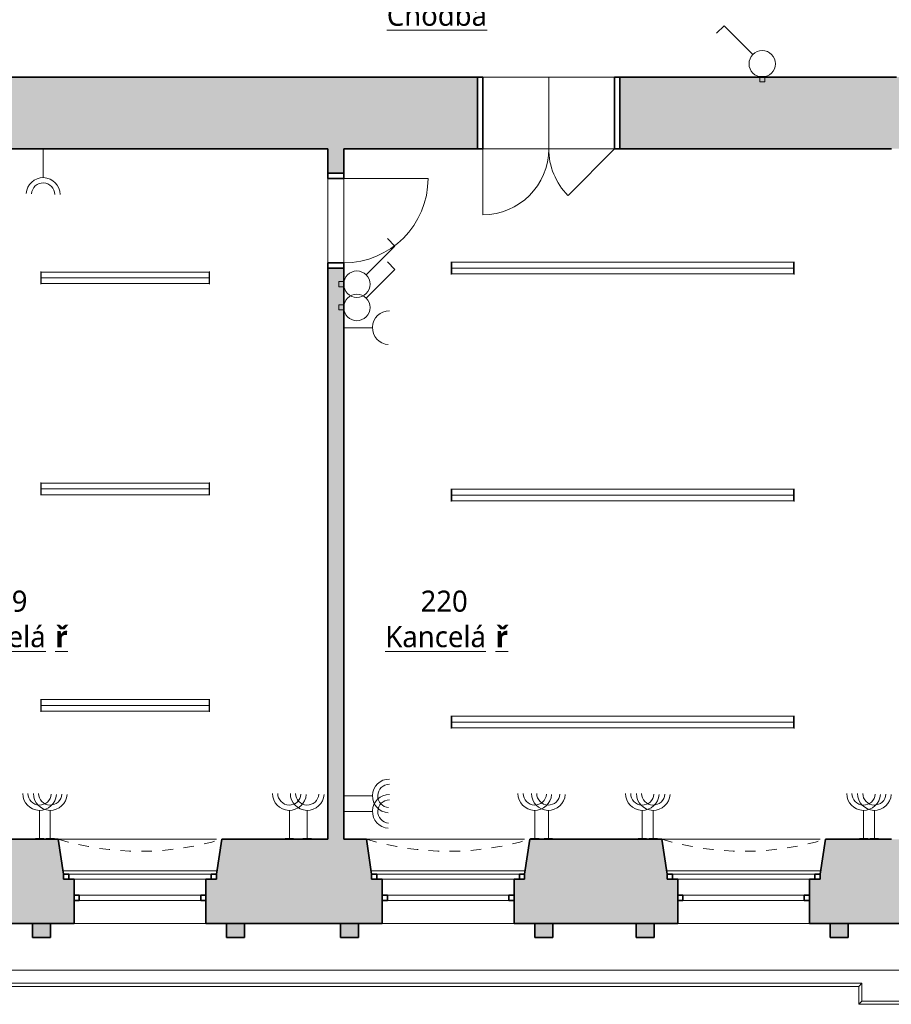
# Model space of a CAD drawing. Header units: metres. Extents: x -0.2 to 46.8, y -4.9 to 28.
# Tile 12 of 15: x 25.6 to 33.9, y -0.4 to 8.9. Entities that reach past the tile are written whole.
import ezdxf

# ---------------------------------------------------------------- set-up
doc = ezdxf.new("R2010")
doc.units = ezdxf.units.M
doc.linetypes.add('AV - Cerch_ 1 tecka 4mm', pattern=[0.006, 0.004, -0.001, 0, -0.001])
doc.layers.add('AV-MISTNOSTI', color=5, linetype='Continuous', lineweight=5, true_color=0x0000ff)
doc.layers.add('AV-TEXTY', color=5, linetype='Continuous', lineweight=13, true_color=0x0000ff)
doc.layers.add('AV-SRAFY', color=7, linetype='Continuous', lineweight=35)
doc.layers.add('AV-STAVBA', color=7, linetype='Continuous', lineweight=18)
doc.styles.add('Trebuchet MS_B', font='trebuc.ttf', dxfattribs={"height": 0.2})

# ---------------------------------------------------------------- blocks, each defined once
blk = doc.blocks.new('DO_2-L_Obl__členěné_222 - 1250x2700_zdobné-986614-2NP')
at = {"layer": 'AV-STAVBA', "color": 254, "true_color": 0xcccccc}
for p, q in [((0.625, 0.835), (0.625, 0.21)), ((-0.625, 0.21), (-0.1831, 0.6519)), ((-0.625, 0.21), (0.625, 0.21)), ((-0.625, -0.47), (-0.625, 0.21)), ((0, 0.21), (0, -0.47)), ((0.625, -0.47), (0.625, 0.21)), ((-0.675, -0.47), (-0.625, -0.47)), ((-0.625, -0.47), (0.625, -0.47)), ((0.625, -0.47), (0.675, -0.47))]:
    blk.add_line(p, q, dxfattribs=at)
at = {"layer": 'AV-STAVBA', "color": 254, "lineweight": 35, "true_color": 0xcccccc}
for p, q in [((-0.625, 0.21), (-0.675, 0.21)), ((-0.675, 0.21), (-0.675, -0.47)), ((-0.625, -0.47), (-0.625, 0.21)), ((0.675, 0.21), (0.625, 0.21)), ((0.625, 0.21), (0.625, -0.47)), ((0.675, -0.47), (0.675, 0.21)), ((-0.675, -0.47), (-0.625, -0.47)), ((0.625, -0.47), (0.675, -0.47))]:
    blk.add_line(p, q, dxfattribs=at)
at = {"layer": 'AV-STAVBA', "color": 254, "linetype": 'AV - Cerch_ 1 tecka 4mm', "true_color": 0xcccccc}
for p, q in [((-0.625, 0.21), (0.625, 0.21)), ((-0.675, -0.47), (0.675, -0.47)), ((-0.625, -0.47), (0.625, -0.47))]:
    blk.add_line(p, q, dxfattribs=at)
at = {"layer": 'AV-STAVBA', "color": 254, "true_color": 0xcccccc}
for centre, start, end in [((0.625, 0.21), 90, 180), ((-0.625, 0.21), 360, 45)]:
    blk.add_arc(centre, 0.625, start, end, dxfattribs=at)
blk = doc.blocks.new('WI_2-2_dvojité_bez středního sloupku - 1250x2600-1216050-2NP')
at = {"layer": 'AV-STAVBA', "color": 254, "linetype": 'AV - Cerch_ 1 tecka 4mm', "lineweight": 13, "true_color": 0xcccccc}
for p, q in [((0.725, 0.4), (-0.725, 0.4)), ((-0.725, 0.4), (0.725, 0.4)), ((0.625, 0.4), (-0.625, 0.4)), ((0.725, -0.4), (-0.725, -0.4)), ((0.625, -0.4), (-0.625, -0.4)), ((-0.625, -0.4), (0.625, -0.4))]:
    blk.add_line(p, q, dxfattribs=at)
at = {"layer": 'AV-STAVBA', "color": 254, "lineweight": 35, "true_color": 0xcccccc}
for p, q in [((-0.675, 0.07), (-0.725, 0.07)), ((-0.725, 0.07), (-0.725, 0.02)), ((-0.725, 0.02), (-0.675, 0.02)), ((-0.675, 0.02), (-0.675, 0.07)), ((0.725, 0.07), (0.675, 0.07)), ((0.675, 0.07), (0.675, 0.02)), ((0.675, 0.02), (0.725, 0.02)), ((0.725, 0.02), (0.725, 0.07)), ((-0.625, -0.18), (-0.625, -0.13)), ((-0.625, -0.13), (-0.575, -0.13)), ((-0.575, -0.18), (-0.625, -0.18)), ((-0.575, -0.13), (-0.575, -0.18)), ((0.575, -0.18), (0.575, -0.13)), ((0.575, -0.13), (0.625, -0.13)), ((0.625, -0.18), (0.575, -0.18)), ((0.625, -0.13), (0.625, -0.18))]:
    blk.add_line(p, q, dxfattribs=at)
at = {"layer": 'AV-STAVBA', "color": 254, "true_color": 0xcccccc}
for p, q in [((-0.725, 0.02), (-0.725, 0.07)), ((-0.725, 0.07), (0.725, 0.07)), ((-0.725, 0.02), (0.725, 0.02)), ((-0.675, 0.07), (0.031, 0.07)), ((-0.675, 0.02), (-0.675, 0.07)), ((0.031, 0.02), (-0.625, 0.02)), ((0.031, 0.07), (0.675, 0.07)), ((0.625, 0.02), (0.031, 0.02)), ((0.675, 0.02), (0.675, 0.07)), ((0.725, 0.02), (0.725, 0.07)), ((-0.625, -0.13), (-0.625, -0.18)), ((-0.625, -0.13), (0.625, -0.13)), ((-0.625, -0.18), (0.625, -0.18)), ((0.031, -0.13), (-0.575, -0.13)), ((-0.575, -0.13), (-0.575, -0.18)), ((-0.575, -0.18), (0.031, -0.18)), ((0.575, -0.13), (0.031, -0.13)), ((0.031, -0.18), (0.575, -0.18)), ((0.575, -0.13), (0.575, -0.18)), ((0.625, -0.13), (0.625, -0.18))]:
    blk.add_line(p, q, dxfattribs=at)
blk = doc.blocks.new('GM_Nika se zkoseným ostěním a klenutým nadpražím - 1450x2700-1216438-2NP')
at = {"layer": 'AV-STAVBA', "color": 254, "linetype": 'AV - Cerch_ 1 tecka 4mm', "lineweight": 13, "true_color": 0xcccccc}
for p, q in [((0.725, 0.4), (-0.725, 0.4)), ((0.775, -0.4), (-0.775, -0.4))]:
    blk.add_line(p, q, dxfattribs=at)
blk.add_arc((0, -2.9635), 2.6781, 73.17907, 106.82093, dxfattribs=at)
blk = doc.blocks.new('GM_Nika_zkosené ostění - v900-1216957-2NP')
at = {"layer": 'AV-STAVBA', "color": 254, "linetype": 'AV - Cerch_ 1 tecka 4mm', "lineweight": 13, "true_color": 0xcccccc}
blk.add_line((-0.65, 0.4), (0.9, 0.4), dxfattribs=at)
blk = doc.blocks.new('DO_1-P_Ocel_ - 800x1970_150-V2-2NP')
at = {"layer": 'AV-STAVBA', "color": 254, "true_color": 0xcccccc}
for p, q in [((-0.4, 0.875), (-0.4, 0.075)), ((-0.4, 0.075), (0.4, 0.075)), ((-0.4, -0.075), (0.4, -0.075))]:
    blk.add_line(p, q, dxfattribs=at)
at = {"layer": 'AV-STAVBA', "color": 254, "linetype": 'AV - Cerch_ 1 tecka 4mm', "true_color": 0xcccccc}
for p, q in [((-0.45, 0.075), (0.45, 0.075)), ((-0.4, 0.075), (0.4, 0.075)), ((-0.45, -0.075), (0.45, -0.075)), ((-0.4, -0.075), (0.4, -0.075))]:
    blk.add_line(p, q, dxfattribs=at)
at = {"layer": 'AV-STAVBA', "color": 254, "lineweight": 35, "true_color": 0xcccccc}
for p, q in [((-0.4, 0.075), (-0.45, 0.075)), ((-0.45, 0.075), (-0.45, -0.075)), ((-0.4, -0.075), (-0.4, 0.075)), ((0.45, 0.075), (0.4, 0.075)), ((0.4, 0.075), (0.4, -0.075)), ((0.45, -0.075), (0.45, 0.075)), ((-0.45, -0.075), (-0.4, -0.075)), ((0.4, -0.075), (0.45, -0.075))]:
    blk.add_line(p, q, dxfattribs=at)
at = {"layer": 'AV-STAVBA', "color": 254, "true_color": 0xcccccc}
blk.add_arc((-0.4, 0.075), 0.8, 0, 90, dxfattribs=at)
blk = doc.blocks.new('Římsa nad 1NP - Římsa nad 1NP-1582674-2NP')
at = {"layer": 'AV-STAVBA', "color": 254, "true_color": 0xcccccc}
for p, q in [((22.6548, -0.2068), (33.5741, -0.2068)), ((33.5449, -0.2359), (22.684, -0.2359)), ((33.5449, -0.2359), (33.5741, -0.2068)), ((33.5449, -0.4059), (33.5449, -0.2359)), ((33.5741, -0.2068), (33.5741, -0.3768)), ((33.5741, -0.3768), (33.5449, -0.4059)), ((39.679, -0.4059), (33.5449, -0.4059)), ((33.5741, -0.3768), (39.6498, -0.3768))]:
    blk.add_line(p, q, dxfattribs=at)
blk = doc.blocks.new('Tympanon a šambrána 2NP5 - Tympanon a šambrána 2NP-1609982-2NP')
at = {"layer": 'AV-STAVBA', "true_color": 0xcccccc}
for points in [[(6.0054, 0.2282), (6.0054, 0.3582), (5.8353, 0.3582), (5.8353, 0.2282), (5.9867, 0.2282)], [(7.8454, 0.2282), (7.8454, 0.3582), (7.6753, 0.3582), (7.6753, 0.2282), (7.7658, 0.2282)]]:
    blk.add_hatch(color=254, dxfattribs=at).paths.add_polyline_path(points)
at = {"layer": 'AV-STAVBA', "color": 254, "lineweight": 35, "true_color": 0xcccccc}
for p, q in [((6.0054, 0.3582), (5.8353, 0.3582)), ((5.8353, 0.3582), (5.8353, 0.2282)), ((6.0054, 0.2282), (6.0054, 0.3582)), ((7.8454, 0.3582), (7.6753, 0.3582)), ((7.6753, 0.3582), (7.6753, 0.2282)), ((7.8454, 0.2282), (7.8454, 0.3582)), ((5.8353, 0.2282), (6.0054, 0.2282)), ((7.6753, 0.2282), (7.8454, 0.2282))]:
    blk.add_line(p, q, dxfattribs=at)
blk = doc.blocks.new('Tympanon a šambrána 2NP6 - Tympanon a šambrána 2NP-1610147-2NP')
at = {"layer": 'AV-STAVBA', "true_color": 0xcccccc}
for points in [[(6.0054, 0.2282), (6.0054, 0.3582), (5.8353, 0.3582), (5.8353, 0.2282), (5.9895, 0.2282)], [(7.6753, 0.2282), (7.8454, 0.2282), (7.8454, 0.3582), (7.6753, 0.3582), (7.6753, 0.2362)]]:
    blk.add_hatch(color=254, dxfattribs=at).paths.add_polyline_path(points)
at = {"layer": 'AV-STAVBA', "color": 254, "lineweight": 35, "true_color": 0xcccccc}
for p, q in [((6.0054, 0.3582), (5.8353, 0.3582)), ((5.8353, 0.3582), (5.8353, 0.2282)), ((6.0054, 0.2282), (6.0054, 0.3582)), ((7.8454, 0.3582), (7.6753, 0.3582)), ((7.6753, 0.3582), (7.6753, 0.2282)), ((7.8454, 0.2282), (7.8454, 0.3582)), ((5.8353, 0.2282), (6.0054, 0.2282)), ((7.6753, 0.2282), (7.8454, 0.2282))]:
    blk.add_line(p, q, dxfattribs=at)
blk = doc.blocks.new('Tympanon a šambrána 2NP7 - Tympanon a šambrána 2NP-1610312-2NP')
at = {"layer": 'AV-STAVBA', "true_color": 0xcccccc}
for points in [[(6.0054, 0.2282), (6.0054, 0.3582), (5.8353, 0.3582), (5.8353, 0.2282), (5.9853, 0.2282)], [(7.6753, 0.2282), (7.8454, 0.2282), (7.8454, 0.3582), (7.6753, 0.3582), (7.6753, 0.2362)]]:
    blk.add_hatch(color=254, dxfattribs=at).paths.add_polyline_path(points)
at = {"layer": 'AV-STAVBA', "color": 254, "lineweight": 35, "true_color": 0xcccccc}
for p, q in [((6.0054, 0.3582), (5.8353, 0.3582)), ((5.8353, 0.3582), (5.8353, 0.2282)), ((6.0054, 0.2282), (6.0054, 0.3582)), ((7.8454, 0.3582), (7.6753, 0.3582)), ((7.6753, 0.3582), (7.6753, 0.2282)), ((7.8454, 0.2282), (7.8454, 0.3582)), ((5.8353, 0.2282), (6.0054, 0.2282)), ((7.6753, 0.2282), (7.8454, 0.2282))]:
    blk.add_line(p, q, dxfattribs=at)
blk = doc.blocks.new('D0089 - 1514 - OÚPSŘ_Benešova_rvt-1-2NP')
at = {"layer": 'AV-SRAFY', "lineweight": 18, "true_color": 0xcccccc}
h = blk.add_hatch(color=254, dxfattribs=at)
h.paths.add_polyline_path([(33.8548, 7.6982), (34.5474, 7.6982), (34.5474, 8.3782), (31.2824, 8.3782), (31.2824, 7.6982), (32.2206, 7.6982)])
h.paths.add_polyline_path([(39.2348, 7.6982), (39.2348, 8.3782), (35.9474, 8.3782), (35.9474, 7.6982), (36.2872, 7.6982)])
h.paths.add_polyline_path([(19.0448, 7.6982), (19.0448, 8.3782), (17.7648, 8.3782), (17.7648, 7.6982), (18.0686, 7.6982), (18.0686, 7.8732), (18.7186, 7.8732), (18.7186, 7.6982)])
h.paths.add_polyline_path([(20.4448, 7.6982), (22.9848, 7.6982), (22.9848, 8.3782), (20.4448, 8.3782)])
h.paths.add_polyline_path([(24.2848, 7.6982), (29.9324, 7.6982), (29.9324, 8.3782), (24.2848, 8.3782)])
h = blk.add_hatch(color=254, dxfattribs=at)
h.paths.add_polyline_path([(28.6648, 1.1582), (28.6648, 6.5682), (28.5148, 6.5682), (28.5148, 1.1582)])
h.paths.add_polyline_path([(28.6648, 7.4682), (28.6648, 7.6982), (28.5148, 7.6982), (28.5148, 7.4682)])
h = blk.add_hatch(color=254, dxfattribs=at)
h.paths.add_polyline_path([(5.4448, 0.3582), (6.2299, 0.3582), (6.2299, 0.7782), (6.1299, 0.7782), (6.1299, 0.8282), (6.0799, 1.1582), (5.4448, 1.1582), (5.4448, 0.4167)])
h.paths.add_polyline_path([(19.8741, 0.3582), (19.8741, 0.7582), (19.8491, 0.7582), (19.8491, 0.8082), (19.5848, 0.8082), (19.5848, 0.7582), (19.5598, 0.7582), (19.5598, 0.3582)])
h.paths.add_polyline_path([(20.9241, 0.3582), (23.1598, 0.3582), (23.1598, 0.7782), (23.0598, 0.7782), (23.0598, 0.8282), (23.0098, 1.1582), (21.0448, 1.1582), (20.9948, 0.8082), (20.9491, 0.8082), (20.9491, 0.7582), (20.9241, 0.7582), (20.9241, 0.5882)])
h.paths.add_polyline_path([(33.9791, 0.3582), (33.9791, 1.1582), (33.2298, 1.1582), (33.1798, 0.8282), (33.1798, 0.7782), (33.0798, 0.7782), (33.0798, 0.3582), (33.7456, 0.3582)])
h.paths.add_polyline_path([(7.4799, 0.3582), (9.1599, 0.3582), (9.1599, 0.7782), (9.0599, 0.7782), (9.0599, 0.8282), (9.0099, 1.1582), (7.6299, 1.1582), (7.5799, 0.8282), (7.5799, 0.7782), (7.4799, 0.7782), (7.4799, 0.4167)])
h.paths.add_polyline_path([(18.5098, 0.3582), (18.5098, 0.7582), (18.4848, 0.7582), (18.4848, 0.8082), (18.4148, 0.8082), (18.3648, 1.1582), (16.3998, 1.1582), (16.3498, 0.8282), (16.3498, 0.7782), (16.2498, 0.7782), (16.2498, 0.3582), (18.4018, 0.3582)])
h.paths.add_polyline_path([(31.8298, 0.3582), (31.8298, 0.7782), (31.7298, 0.7782), (31.7298, 0.8282), (31.6798, 1.1582), (30.4298, 1.1582), (30.3798, 0.8282), (30.3798, 0.7782), (30.2798, 0.7782), (30.2798, 0.3582), (31.7123, 0.3582)])
h.paths.add_polyline_path([(24.4098, 0.3582), (26.1098, 0.3582), (26.1098, 0.7782), (26.0098, 0.7782), (26.0098, 0.8282), (25.9598, 1.1582), (24.5598, 1.1582), (24.5098, 0.8282), (24.5098, 0.7782), (24.4098, 0.7782), (24.4098, 0.4167)])
h.paths.add_polyline_path([(10.4099, 0.3582), (12.0998, 0.3582), (12.0998, 0.7782), (11.9998, 0.7782), (11.9998, 0.8282), (11.9498, 1.1582), (10.5599, 1.1582), (10.5099, 0.8282), (10.5099, 0.7782), (10.4099, 0.7782), (10.4099, 0.4167)])
h.paths.add_polyline_path([(14.9998, 0.3582), (14.9998, 0.7782), (14.8998, 0.7782), (14.8998, 0.8282), (14.8498, 1.1582), (13.4998, 1.1582), (13.4498, 0.8282), (13.4498, 0.7782), (13.3498, 0.7782), (13.3498, 0.3582), (14.9378, 0.3582)])
h.paths.add_polyline_path([(29.0298, 0.3582), (29.0298, 0.7782), (28.9298, 0.7782), (28.9298, 0.8282), (28.8798, 1.1582), (27.5098, 1.1582), (27.4598, 0.8282), (27.4598, 0.7782), (27.3598, 0.7782), (27.3598, 0.3582), (28.9166, 0.3582)])
at = {"layer": 'AV-STAVBA', "color": 254, "lineweight": 35, "true_color": 0xcccccc}
for p, q in [((29.9324, 8.3782), (25.2859, 8.3782)), ((29.9324, 7.6982), (29.9324, 8.3782)), ((33.9048, 8.3782), (31.2824, 8.3782)), ((31.2824, 8.3782), (31.2824, 7.6982)), ((24.2848, 7.6982), (28.5148, 7.6982)), ((28.5148, 7.6982), (28.5148, 7.4682)), ((28.6648, 7.6982), (29.9324, 7.6982)), ((28.6648, 7.4682), (28.6648, 7.6982)), ((31.2824, 7.6982), (33.8548, 7.6982)), ((28.5148, 7.4682), (28.6648, 7.4682)), ((28.6648, 6.5682), (28.5148, 6.5682)), ((28.5148, 6.5682), (28.5148, 1.1582)), ((28.6648, 1.1582), (28.6648, 6.5682)), ((25.9598, 1.1582), (24.5598, 1.1582)), ((26.0098, 0.8282), (25.9598, 1.1582)), ((27.5098, 1.1582), (27.4598, 0.8282)), ((28.5148, 1.1582), (27.5098, 1.1582)), ((28.8798, 1.1582), (28.6648, 1.1582)), ((28.9298, 0.8282), (28.8798, 1.1582)), ((30.4298, 1.1582), (30.3798, 0.8282)), ((31.6798, 1.1582), (30.4298, 1.1582)), ((31.7298, 0.8282), (31.6798, 1.1582)), ((33.2298, 1.1582), (33.1798, 0.8282)), ((33.8548, 1.1582), (33.2298, 1.1582)), ((26.1098, 0.7782), (26.0598, 0.7782)), ((26.1098, 0.6282), (26.1098, 0.7782)), ((27.4098, 0.7782), (27.3598, 0.7782)), ((27.3598, 0.7782), (27.3598, 0.6282)), ((29.0298, 0.7782), (28.9798, 0.7782)), ((29.0298, 0.6282), (29.0298, 0.7782)), ((30.3298, 0.7782), (30.2798, 0.7782)), ((30.2798, 0.7782), (30.2798, 0.6282)), ((31.8298, 0.7782), (31.7798, 0.7782)), ((31.8298, 0.6282), (31.8298, 0.7782)), ((33.1298, 0.7782), (33.0798, 0.7782)), ((33.0798, 0.7782), (33.0798, 0.6282)), ((26.1098, 0.3582), (26.1098, 0.5782)), ((27.3598, 0.5782), (27.3598, 0.3582)), ((29.0298, 0.3582), (29.0298, 0.5782)), ((30.2798, 0.5782), (30.2798, 0.3582)), ((31.8298, 0.3582), (31.8298, 0.5782)), ((33.0798, 0.5782), (33.0798, 0.3582)), ((24.4098, 0.3582), (26.1098, 0.3582)), ((27.3598, 0.3582), (29.0298, 0.3582)), ((30.2798, 0.3582), (31.8298, 0.3582)), ((33.0798, 0.3582), (33.9791, 0.3582))]:
    blk.add_line(p, q, dxfattribs=at)
at = {"layer": 'AV-STAVBA', "color": 254, "true_color": 0xcccccc}
for p, q in [((31.2324, 7.6982), (29.9824, 7.6982)), ((28.5148, 6.6182), (28.5148, 7.4182)), ((28.6648, 7.4182), (28.6648, 6.6182)), ((26.0053, 0.8582), (27.4644, 0.8582)), ((30.3844, 0.8582), (28.9253, 0.8582)), ((31.7253, 0.8582), (33.1844, 0.8582)), ((27.3598, 0.7782), (26.1098, 0.7782)), ((30.2798, 0.7782), (29.0298, 0.7782)), ((33.0798, 0.7782), (31.8298, 0.7782)), ((27.3598, 0.3582), (26.1098, 0.3582)), ((30.2798, 0.3582), (29.0298, 0.3582)), ((33.0798, 0.3582), (31.8298, 0.3582)), ((22.3322, -0.082), (34.6991, -0.082))]:
    blk.add_line(p, q, dxfattribs=at)
at = {"layer": 'AV-STAVBA', "color": 254, "lineweight": 18, "true_color": 0xcccccc}
for name, p, rotation in [('DO_2-L_Obl__členěné_222 - 1250x2700_zdobné-986614-2NP', (30.6074, 7.9082), 180), ('DO_1-P_Ocel_ - 800x1970_150-V2-2NP', (28.5898, 7.0182), 269.9999999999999), ('GM_Nika se zkoseným ostěním a klenutým nadpražím - 1450x2700-1216438-2NP', (26.7348, 0.7582), 180), ('GM_Nika se zkoseným ostěním a klenutým nadpražím - 1450x2700-1216438-2NP', (29.6548, 0.7582), 180), ('GM_Nika se zkoseným ostěním a klenutým nadpražím - 1450x2700-1216438-2NP', (32.4548, 0.7582), 180)]:
    blk.add_blockref(name, p, dxfattribs=dict(at, rotation=rotation))
for name, p in [('GM_Nika_zkosené ostění - v900-1216957-2NP', (26.6098, 0.7582)), ('WI_2-2_dvojité_bez středního sloupku - 1250x2600-1216050-2NP', (26.7348, 0.7582)), ('GM_Nika_zkosené ostění - v900-1216957-2NP', (29.5298, 0.7582)), ('WI_2-2_dvojité_bez středního sloupku - 1250x2600-1216050-2NP', (29.6548, 0.7582)), ('GM_Nika_zkosené ostění - v900-1216957-2NP', (32.3298, 0.7582)), ('WI_2-2_dvojité_bez středního sloupku - 1250x2600-1216050-2NP', (32.4548, 0.7582)), ('Římsa nad 1NP - Římsa nad 1NP-1582674-2NP', (0, 0)), ('Tympanon a šambrána 2NP5 - Tympanon a šambrána 2NP-1609982-2NP', (19.88, 0)), ('Tympanon a šambrána 2NP6 - Tympanon a šambrána 2NP-1610147-2NP', (22.8, 0)), ('Tympanon a šambrána 2NP7 - Tympanon a šambrána 2NP-1610312-2NP', (25.6, 0))]:
    blk.add_blockref(name, p, dxfattribs=at)
blk = doc.blocks.new('EF_Vypínač - Jednoklapka-835338-2NP')
at = {"layer": 'AV-STAVBA'}
for p, q in [((1.9098, 25.0188), (1.9098, 25.0988)), ((1.9098, 25.0988), (1.9148, 25.0988)), ((1.9148, 25.0988), (1.9148, 25.0188)), ((1.9098, 25.0888), (1.9098, 25.0288)), ((1.9098, 25.0288), (1.9098, 25.0888)), ((1.9148, 25.0188), (1.9098, 25.0188)), ((1.9148, 25.0828), (1.9598, 25.0828)), ((1.9598, 25.0348), (1.9148, 25.0348)), ((1.9598, 25.0828), (1.9598, 25.0348))]:
    blk.add_line(p, q, dxfattribs=at)
blk = doc.blocks.new('EF_Zásuvka - Jednozásuvka-V7-2NP')
at = {"layer": 'AV-STAVBA'}
for p, q in [((5.4998, 25.9006), (5.4998, 25.9806)), ((5.4998, 25.9806), (5.5048, 25.9806)), ((5.4998, 25.9106), (5.4998, 25.9706)), ((5.4998, 25.9706), (5.4998, 25.9106)), ((5.4998, 25.9106), (5.4998, 25.9706)), ((5.4998, 25.9656), (5.4998, 25.9156)), ((5.4998, 25.9586), (5.4998, 25.9206)), ((5.4998, 25.9586), (5.4998, 25.9206)), ((5.4998, 25.9518), (5.4998, 25.9481)), ((5.4998, 25.9518), (5.4998, 25.9481)), ((5.4998, 25.9418), (5.4998, 25.9381)), ((5.4998, 25.9418), (5.4998, 25.9381)), ((5.4998, 25.9281), (5.4998, 25.9318)), ((5.4998, 25.9281), (5.4998, 25.9318)), ((5.5048, 25.9006), (5.4998, 25.9006))]:
    blk.add_line(p, q, dxfattribs=at)
blk = doc.blocks.new('EF_Zásuvka - Dvojzásuvka-840806-2NP')
at = {"layer": 'AV-STAVBA'}
for p, q in [((5.02, 0.8332), (5.1, 0.8332)), ((5.02, 0.8282), (5.02, 0.8332)), ((5.03, 0.8332), (5.09, 0.8332)), ((5.09, 0.8332), (5.03, 0.8332)), ((5.03, 0.8332), (5.09, 0.8332)), ((5.09, 0.8332), (5.03, 0.8332)), ((5.085, 0.8332), (5.035, 0.8332)), ((5.085, 0.8332), (5.035, 0.8332)), ((5.078, 0.8332), (5.04, 0.8332)), ((5.078, 0.8332), (5.04, 0.8332)), ((5.078, 0.8332), (5.04, 0.8332)), ((5.078, 0.8332), (5.04, 0.8332)), ((5.0475, 0.8332), (5.0512, 0.8332)), ((5.0475, 0.8332), (5.0512, 0.8332)), ((5.0488, 0.8332), (5.0526, 0.8332)), ((5.0488, 0.8332), (5.0526, 0.8332)), ((5.0613, 0.8332), (5.0575, 0.8332)), ((5.0613, 0.8332), (5.0575, 0.8332)), ((5.0662, 0.8332), (5.0625, 0.8332)), ((5.0662, 0.8332), (5.0625, 0.8332)), ((5.0699, 0.8332), (5.0662, 0.8332)), ((5.0699, 0.8332), (5.0662, 0.8332)), ((5.0712, 0.8332), (5.0675, 0.8332)), ((5.0712, 0.8332), (5.0675, 0.8332)), ((5.1, 0.8332), (5.1, 0.8282))]:
    blk.add_line(p, q, dxfattribs=at)
blk = doc.blocks.new('LF_Závěsné lineární svítidlo - 1600x120-923465-2NP')
at = {"layer": 'AV-STAVBA', "color": 5, "true_color": 0x0000ff}
for p, q in [((-0.8, -0.06), (-0.8, 0.06)), ((0.8, 0), (-0.8, 0)), ((-0.795, -0.055), (-0.795, 0.055)), ((-0.795, 0.055), (0.795, 0.055)), ((0.795, 0.055), (0.795, -0.055)), ((0.8, 0.06), (0.8, -0.06)), ((0.795, -0.055), (-0.795, -0.055))]:
    blk.add_line(p, q, dxfattribs=at)
blk = doc.blocks.new('LF_Závěsné lineární svítidlo - 3250x120-926022-2NP')
at = {"layer": 'AV-STAVBA', "color": 5, "true_color": 0x0000ff}
for p, q in [((-1.625, -0.06), (-1.625, 0.06)), ((1.625, 0), (-1.625, 0)), ((-1.62, -0.055), (-1.62, 0.055)), ((-1.62, 0.055), (1.62, 0.055)), ((1.62, 0.055), (1.62, -0.055)), ((1.625, 0.06), (1.625, -0.06)), ((1.62, -0.055), (-1.62, -0.055))]:
    blk.add_line(p, q, dxfattribs=at)

msp = doc.modelspace()

# ---------------------------------------------------------------- linework, layer by layer
at = {"layer": 'AV-TEXTY', "lineweight": 5}
for p, q in [((32.2697, 8.8642), (32.1978, 8.7923)), ((32.5424, 8.5916), (32.2697, 8.8642)), ((32.5424, 8.5916), (32.5127, 8.6213)), ((25.8169, 7.425), (25.8169, 7.6982)), ((29.1508, 6.7768), (29.0789, 6.8488)), ((28.8782, 6.5042), (29.1508, 6.7768)), ((29.1508, 6.5561), (29.0789, 6.6281)), ((28.8782, 6.2835), (29.1508, 6.5561)), ((28.8782, 6.5042), (28.9079, 6.5339)), ((28.8782, 6.2835), (28.9079, 6.3132)), ((28.938, 6.0036), (28.6648, 6.0036)), ((28.938, 1.5679), (28.6648, 1.5679)), ((25.7832, 1.4314), (25.7832, 1.1582)), ((25.8845, 1.4314), (25.8845, 1.1582)), ((28.1503, 1.4314), (28.1503, 1.1582)), ((28.3194, 1.4314), (28.3194, 1.1582)), ((28.938, 1.421), (28.6648, 1.421)), ((30.4758, 1.4314), (30.4758, 1.1582)), ((30.6045, 1.4314), (30.6045, 1.1582)), ((31.4944, 1.4314), (31.4944, 1.1582)), ((31.5984, 1.4314), (31.5984, 1.1582)), ((33.5913, 1.4314), (33.5913, 1.1582)), ((33.6937, 1.4314), (33.6937, 1.1582))]:
    msp.add_line(p, q, dxfattribs=at)
for centre in [(32.6307, 8.5032), (28.7898, 6.4158), (28.7898, 6.1951)]:
    msp.add_circle(centre, 0.125, dxfattribs=at)
for centre, radius, start, end in [((25.8169, 7.265), 0.16, 360, 176.41054), ((25.8169, 7.265), 0.11, 360, 176.41054), ((29.098, 6.0036), 0.16, 90, 266.41054), ((29.098, 1.5679), 0.16, 90, 266.41054), ((25.7832, 1.5914), 0.16, 180, 356.41054), ((25.7832, 1.5914), 0.11, 180, 356.41054), ((25.8845, 1.5914), 0.16, 180, 356.41054), ((25.8845, 1.5914), 0.11, 180, 356.41054), ((28.1503, 1.5914), 0.16, 180, 356.41054), ((28.1503, 1.5914), 0.11, 180, 356.41054), ((28.3194, 1.5914), 0.16, 180, 356.41054), ((28.3194, 1.5914), 0.11, 180, 356.41054), ((29.098, 1.5679), 0.11, 90, 266.41054), ((30.4758, 1.5914), 0.16, 180, 356.41054), ((30.4758, 1.5914), 0.11, 180, 356.41054), ((30.6045, 1.5914), 0.16, 180, 356.41054), ((30.6045, 1.5914), 0.11, 180, 356.41054), ((31.4944, 1.5914), 0.16, 180, 356.41054), ((31.4944, 1.5914), 0.11, 180, 356.41054), ((31.5984, 1.5914), 0.16, 180, 356.41054), ((31.5984, 1.5914), 0.11, 180, 356.41054), ((33.5913, 1.5914), 0.16, 180, 356.41054), ((33.5913, 1.5914), 0.11, 180, 356.41054), ((33.6937, 1.5914), 0.16, 180, 356.41054), ((33.6937, 1.5914), 0.11, 180, 356.41054), ((29.098, 1.421), 0.16, 90, 266.41054), ((29.098, 1.421), 0.11, 90, 266.41054)]:
    msp.add_arc(centre, radius, start, end, dxfattribs=at)

# ---------------------------------------------------------------- block references
at = {"lineweight": 5}
msp.add_blockref('D0089 - 1514 - OÚPSŘ_Benešova_rvt-1-2NP', (0, 0), dxfattribs=at)
at = {"layer": 'AV-STAVBA'}
for name, p, rotation in [('EF_Vypínač - Jednoklapka-835338-2NP', (7.5719, 10.293), 269.9999999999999), ('EF_Zásuvka - Dvojzásuvka-840806-2NP', (30.8769, 8.5264), 180), ('EF_Vypínač - Jednoklapka-835338-2NP', (30.5796, 31.4747), 180), ('EF_Vypínač - Jednoklapka-835338-2NP', (30.5796, 31.254), 180), ('EF_Zásuvka - Jednozásuvka-V7-2NP', (34.1696, 31.9441), 180), ('EF_Zásuvka - Dvojzásuvka-840806-2NP', (27.8366, 6.6279), 270), ('EF_Zásuvka - Dvojzásuvka-840806-2NP', (27.8366, 6.481), 270)]:
    msp.add_blockref(name, p, dxfattribs=dict(at, rotation=rotation))
at = {"layer": 'AV-STAVBA', "color": 5, "true_color": 0x0000ff, "extrusion": (0, 0, -1), "rotation": 180}
for name, p in [('LF_Závěsné lineární svítidlo - 3250x120-926022-2NP', (-31.3087, 6.5682)), ('LF_Závěsné lineární svítidlo - 1600x120-923465-2NP', (-26.5948, 6.4758)), ('LF_Závěsné lineární svítidlo - 1600x120-923465-2NP', (-26.5948, 4.4758)), ('LF_Závěsné lineární svítidlo - 3250x120-926022-2NP', (-31.3087, 4.4182)), ('LF_Závěsné lineární svítidlo - 1600x120-923465-2NP', (-26.5948, 2.4258)), ('LF_Závěsné lineární svítidlo - 3250x120-926022-2NP', (-31.3087, 2.2682))]:
    msp.add_blockref(name, p, dxfattribs=at)
at = {"layer": 'AV-STAVBA'}
for p in [(20.7232, 0.33), (20.8245, 0.33), (23.0903, 0.33), (23.2594, 0.33), (25.4158, 0.33), (25.5445, 0.33), (26.4344, 0.33), (26.5384, 0.33), (28.5313, 0.33), (28.6337, 0.33)]:
    msp.add_blockref('EF_Zásuvka - Dvojzásuvka-840806-2NP', p, dxfattribs=at)

# ---------------------------------------------------------------- texts
at = {"layer": 'AV-MISTNOSTI', "char_height": 0.2, "attachment_point": 1, "style": 'Trebuchet MS_B'}
for s, insert, width in [('\\LChodba', (29.0734, 9.0635), 1.186497), ('219', (25.2213, 3.5132), 0.601266), ('220', (29.3934, 3.5132), 0.601266), ('\\LKancelá', (24.8873, 3.1769), 1.266666), ('\\L\\fTrebuchet MS|b1|i0|c238|p34|;\\Lř', (25.9324, 3.1769), 0.144304), ('\\LKancelá', (29.0594, 3.1769), 1.266666), ('\\L\\fTrebuchet MS|b1|i0|c238|p34|;\\Lř', (30.1045, 3.1769), 0.144304)]:
    msp.add_mtext(s, dxfattribs=dict(at, insert=insert, width=width))

doc.saveas('drawing.dxf')
